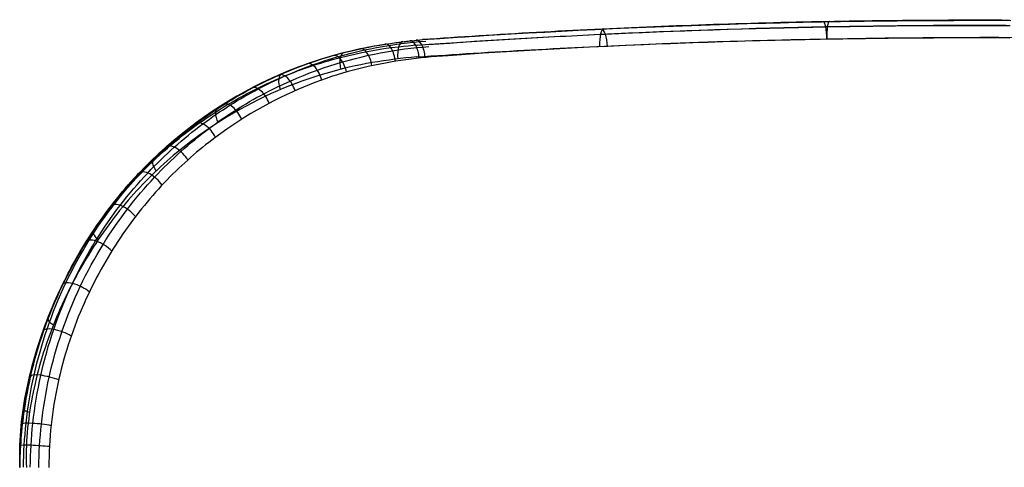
# Model space of a CAD drawing. Extents: x 8195 to 9024, y -2232 to -1505.
# Tile 29 of 42: x 8556 to 8613, y -1531 to -1505. Entities that reach past the tile are written whole.
import ezdxf

# ---------------------------------------------------------------- set-up
doc = ezdxf.new("R2010")
doc.units = 0
doc.layers.add('1', color=7, linetype='CONTINUOUS')

msp = doc.modelspace()

# ---------------------------------------------------------------- linework, layer by layer
at = {"layer": '1', "color": 7}
for p, q in [((8610.949, -1505.243, 63.004), (8610.949, -1505.243, 55.987)), ((8578.976, -1506.362, 47.463), (8578.976, -1506.362, 55.151))]:
    msp.add_line(p, q, dxfattribs=at)
at = {"layer": '1', "color": 7, "extrusion": (0.915299, 0.064159, 0.397633)}
msp.add_lwpolyline([(-2102.559, -3310.445), (-2102.564, -3310.389), (-2102.572, -3310.336), (-2102.581, -3310.284), (-2102.586, -3310.258), (-2102.591, -3310.233), (-2102.597, -3310.208), (-2102.603, -3310.184), (-2102.61, -3310.16), (-2102.617, -3310.137), (-2102.625, -3310.114), (-2102.633, -3310.091), (-2102.641, -3310.068), (-2102.649, -3310.046), (-2102.659, -3310.025), (-2102.668, -3310.004), (-2102.678, -3309.983), (-2102.688, -3309.962), (-2102.699, -3309.942), (-2102.71, -3309.923), (-2102.721, -3309.903), (-2102.733, -3309.884), (-2102.745, -3309.866), (-2102.758, -3309.848), (-2102.771, -3309.83), (-2102.784, -3309.813), (-2102.798, -3309.796), (-2102.812, -3309.779), (-2102.827, -3309.763), (-2102.842, -3309.747), (-2102.857, -3309.732), (-2102.873, -3309.717), (-2102.889, -3309.702), (-2102.906, -3309.688), (-2102.923, -3309.674), (-2102.94, -3309.66), (-2102.958, -3309.647), (-2102.976, -3309.635), (-2102.995, -3309.622), (-2103.014, -3309.61), (-2103.033, -3309.599), (-2103.053, -3309.588), (-2103.073, -3309.577), (-2103.093, -3309.566), (-2103.114, -3309.556), (-2103.136, -3309.547), (-2103.157, -3309.537), (-2103.179, -3309.529), (-2103.202, -3309.52), (-2103.225, -3309.512), (-2103.248, -3309.504), (-2103.272, -3309.497), (-2103.296, -3309.49), (-2103.32, -3309.483), (-2103.345, -3309.477), (-2103.371, -3309.472), (-2103.422, -3309.461), (-2103.476, -3309.452), (-2103.531, -3309.445)], dxfattribs=at)
at = {"layer": '1', "color": 7, "extrusion": (0.90145, 0.063188, 0.428247)}
msp.add_lwpolyline([(-2103.585, -3577.926), (-2103.527, -3577.922), (-2103.47, -3577.915), (-2103.443, -3577.912), (-2103.416, -3577.907), (-2103.389, -3577.903), (-2103.363, -3577.897), (-2103.337, -3577.892), (-2103.311, -3577.886), (-2103.286, -3577.88), (-2103.262, -3577.873), (-2103.238, -3577.865), (-2103.214, -3577.858), (-2103.19, -3577.85), (-2103.167, -3577.841), (-2103.145, -3577.832), (-2103.123, -3577.823), (-2103.101, -3577.813), (-2103.08, -3577.803), (-2103.059, -3577.792), (-2103.038, -3577.781), (-2103.018, -3577.769), (-2102.999, -3577.757), (-2102.98, -3577.745), (-2102.961, -3577.732), (-2102.942, -3577.719), (-2102.924, -3577.705), (-2102.907, -3577.691), (-2102.89, -3577.676), (-2102.873, -3577.661), (-2102.857, -3577.646), (-2102.841, -3577.63), (-2102.825, -3577.614), (-2102.81, -3577.597), (-2102.796, -3577.58), (-2102.781, -3577.562), (-2102.768, -3577.544), (-2102.754, -3577.526), (-2102.741, -3577.507), (-2102.729, -3577.488), (-2102.716, -3577.468), (-2102.705, -3577.448), (-2102.693, -3577.428), (-2102.683, -3577.407), (-2102.672, -3577.385), (-2102.662, -3577.363), (-2102.652, -3577.341), (-2102.643, -3577.319), (-2102.634, -3577.295), (-2102.626, -3577.272), (-2102.618, -3577.248), (-2102.61, -3577.224), (-2102.603, -3577.199), (-2102.596, -3577.173), (-2102.59, -3577.148), (-2102.584, -3577.122), (-2102.579, -3577.095), (-2102.574, -3577.068), (-2102.569, -3577.041), (-2102.561, -3576.985), (-2102.555, -3576.927)], dxfattribs=at)
at = {"layer": '1', "color": 7}
for points in [[(8578.716, -1506.674, 55.8), (8579.361, -1506.629, 56.077), (8580.008, -1506.585, 56.35), (8580.658, -1506.541, 56.618), (8581.309, -1506.498, 56.881), (8581.963, -1506.456, 57.14), (8582.618, -1506.415, 57.395), (8583.275, -1506.375, 57.644), (8583.934, -1506.335, 57.889), (8584.595, -1506.297, 58.13), (8585.257, -1506.259, 58.365), (8585.921, -1506.222, 58.596), (8586.587, -1506.186, 58.823), (8587.255, -1506.151, 59.044), (8587.924, -1506.117, 59.261), (8588.595, -1506.083, 59.473), (8589.267, -1506.051, 59.681), (8590.072, -1506.013, 59.922), (8590.879, -1505.977, 60.157), (8591.689, -1505.942, 60.385), (8592.5, -1505.909, 60.606), (8593.313, -1505.877, 60.82), (8594.128, -1505.846, 61.027), (8594.945, -1505.816, 61.227), (8595.764, -1505.788, 61.42), (8596.584, -1505.762, 61.607), (8597.406, -1505.737, 61.786), (8598.229, -1505.713, 61.958), (8599.054, -1505.691, 62.124), (8599.88, -1505.67, 62.282), (8600.708, -1505.651, 62.433), (8601.537, -1505.633, 62.578), (8602.367, -1505.617, 62.715), (8603.023, -1505.605, 62.818), (8603.68, -1505.594, 62.917), (8604.338, -1505.584, 63.012), (8604.996, -1505.575, 63.102), (8605.655, -1505.567, 63.188), (8606.314, -1505.56, 63.269), (8606.974, -1505.553, 63.346), (8607.634, -1505.548, 63.418), (8608.295, -1505.544, 63.486), (8608.957, -1505.541, 63.55), (8609.618, -1505.538, 63.609), (8610.28, -1505.537, 63.664), (8610.943, -1505.536, 63.714), (8611.605, -1505.537, 63.76), (8612.268, -1505.538, 63.802), (8612.931, -1505.54, 63.839)], [(8612.895, -1505.247, 56.118), (8612.453, -1505.246, 56.092), (8612.011, -1505.244, 56.063), (8611.569, -1505.244, 56.033), (8611.127, -1505.243, 56), (8610.686, -1505.243, 55.965), (8610.244, -1505.244, 55.928), (8609.803, -1505.245, 55.889), (8609.361, -1505.246, 55.848), (8608.92, -1505.248, 55.804), (8608.479, -1505.25, 55.759), (8608.038, -1505.252, 55.711), (8607.597, -1505.255, 55.661), (8607.156, -1505.259, 55.609), (8606.716, -1505.263, 55.554), (8606.275, -1505.267, 55.498), (8605.835, -1505.272, 55.439), (8605.395, -1505.277, 55.378), (8604.956, -1505.282, 55.315), (8604.516, -1505.288, 55.25), (8604.077, -1505.295, 55.183), (8603.638, -1505.302, 55.114), (8603.199, -1505.309, 55.042), (8602.761, -1505.316, 54.969), (8602.323, -1505.325, 54.893), (8601.885, -1505.333, 54.815), (8601.447, -1505.342, 54.735), (8601.01, -1505.351, 54.653), (8600.573, -1505.361, 54.568), (8600.136, -1505.371, 54.482), (8599.7, -1505.381, 54.393), (8599.264, -1505.392, 54.302), (8598.828, -1505.404, 54.209), (8598.393, -1505.416, 54.114), (8597.959, -1505.428, 54.017), (8597.524, -1505.44, 53.918), (8597.09, -1505.453, 53.816), (8596.657, -1505.467, 53.713), (8596.224, -1505.48, 53.607), (8595.791, -1505.494, 53.499), (8595.359, -1505.509, 53.389), (8594.927, -1505.524, 53.277), (8594.496, -1505.539, 53.163), (8594.065, -1505.555, 53.046), (8593.635, -1505.571, 52.928), (8593.205, -1505.588, 52.807), (8592.776, -1505.604, 52.685), (8592.347, -1505.622, 52.56), (8591.919, -1505.639, 52.433), (8591.491, -1505.657, 52.304), (8591.064, -1505.676, 52.173), (8590.638, -1505.694, 52.04), (8590.212, -1505.714, 51.904), (8589.787, -1505.733, 51.767), (8589.362, -1505.753, 51.627), (8588.938, -1505.773, 51.486), (8588.515, -1505.794, 51.342), (8588.092, -1505.815, 51.196), (8587.67, -1505.836, 51.048), (8587.248, -1505.858, 50.898), (8586.828, -1505.88, 50.746), (8586.407, -1505.902, 50.592), (8585.988, -1505.925, 50.436), (8585.569, -1505.948, 50.277), (8585.151, -1505.971, 50.117), (8584.734, -1505.995, 49.955), (8584.318, -1506.019, 49.79), (8583.902, -1506.044, 49.623), (8583.487, -1506.069, 49.455), (8583.073, -1506.094, 49.284), (8582.659, -1506.119, 49.111), (8582.247, -1506.145, 48.936), (8581.835, -1506.171, 48.759), (8581.424, -1506.197, 48.58), (8581.014, -1506.224, 48.399), (8580.605, -1506.251, 48.216), (8580.196, -1506.278, 48.031), (8579.788, -1506.306, 47.844), (8579.382, -1506.334, 47.654), (8578.976, -1506.362, 47.463)], [(8579.304, -1506.644, 46.814), (8579.928, -1506.6, 47.108), (8580.554, -1506.557, 47.397), (8581.183, -1506.515, 47.682), (8581.813, -1506.473, 47.961), (8582.447, -1506.433, 48.236), (8583.082, -1506.393, 48.506), (8583.719, -1506.354, 48.772), (8584.359, -1506.315, 49.032), (8585, -1506.278, 49.288), (8585.644, -1506.241, 49.538), (8586.289, -1506.205, 49.784), (8586.936, -1506.17, 50.025), (8587.586, -1506.135, 50.261), (8588.237, -1506.102, 50.492), (8588.89, -1506.069, 50.717), (8589.544, -1506.038, 50.938), (8590.324, -1506.001, 51.195), (8591.107, -1505.966, 51.444), (8591.892, -1505.932, 51.686), (8592.68, -1505.899, 51.92), (8593.469, -1505.867, 52.148), (8594.26, -1505.837, 52.368), (8595.054, -1505.808, 52.582), (8595.849, -1505.781, 52.788), (8596.647, -1505.755, 52.986), (8597.446, -1505.73, 53.178), (8598.247, -1505.706, 53.362), (8599.049, -1505.684, 53.539), (8599.853, -1505.664, 53.709), (8600.659, -1505.644, 53.871), (8601.467, -1505.627, 54.026), (8602.275, -1505.61, 54.174), (8602.964, -1505.597, 54.294), (8603.653, -1505.586, 54.408), (8604.343, -1505.575, 54.517), (8605.033, -1505.565, 54.621), (8605.725, -1505.557, 54.719), (8606.417, -1505.549, 54.812), (8607.111, -1505.542, 54.9), (8607.804, -1505.537, 54.982), (8608.499, -1505.533, 55.059), (8609.194, -1505.529, 55.13), (8609.889, -1505.527, 55.197), (8610.585, -1505.526, 55.257), (8611.281, -1505.526, 55.313), (8611.978, -1505.527, 55.363), (8612.675, -1505.529, 55.407)], [(8555.725, -1531.052, 41.661), (8555.716, -1530.793, 41.651), (8555.712, -1530.532, 41.646), (8555.712, -1530.27, 41.643), (8555.715, -1530.008, 41.644), (8555.723, -1529.744, 41.648), (8555.735, -1529.48, 41.655), (8555.751, -1529.215, 41.665), (8555.771, -1528.949, 41.678), (8555.794, -1528.683, 41.695), (8555.822, -1528.416, 41.714), (8555.853, -1528.149, 41.737), (8555.888, -1527.881, 41.762), (8555.927, -1527.613, 41.79), (8555.969, -1527.345, 41.821), (8556.015, -1527.076, 41.855), (8556.065, -1526.807, 41.891), (8556.118, -1526.538, 41.93), (8556.175, -1526.269, 41.972), (8556.235, -1526, 42.016), (8556.298, -1525.731, 42.063), (8556.365, -1525.463, 42.113), (8556.436, -1525.194, 42.165), (8556.509, -1524.926, 42.219), (8556.586, -1524.658, 42.275), (8556.666, -1524.391, 42.334), (8556.749, -1524.124, 42.395), (8556.835, -1523.857, 42.459), (8556.924, -1523.591, 42.524), (8557.017, -1523.326, 42.592), (8557.112, -1523.062, 42.662), (8557.21, -1522.798, 42.734), (8557.311, -1522.535, 42.807), (8557.415, -1522.273, 42.883), (8557.522, -1522.012, 42.961), (8557.631, -1521.752, 43.04), (8557.743, -1521.493, 43.121), (8557.858, -1521.236, 43.204), (8557.976, -1520.979, 43.289), (8558.096, -1520.724, 43.376), (8558.219, -1520.47, 43.463), (8558.344, -1520.218, 43.553), (8558.471, -1519.967, 43.644), (8558.601, -1519.717, 43.737), (8558.734, -1519.47, 43.831), (8558.868, -1519.224, 43.926), (8559.005, -1518.979, 44.023), (8559.145, -1518.737, 44.121), (8559.286, -1518.496, 44.22), (8559.43, -1518.257, 44.32), (8559.575, -1518.021, 44.422), (8559.723, -1517.786, 44.525), (8559.873, -1517.553, 44.629), (8560.024, -1517.323, 44.733), (8560.178, -1517.095, 44.839), (8560.334, -1516.869, 44.946), (8560.491, -1516.645, 45.053), (8560.65, -1516.424, 45.162), (8560.811, -1516.206, 45.271), (8560.974, -1515.99, 45.381), (8561.138, -1515.777, 45.491), (8561.304, -1515.566, 45.602), (8561.472, -1515.358, 45.714), (8561.641, -1515.153, 45.827), (8561.812, -1514.951, 45.94), (8561.984, -1514.752, 46.053), (8562.157, -1514.555, 46.167), (8562.332, -1514.362, 46.281), (8562.508, -1514.171, 46.395), (8562.686, -1513.984, 46.51), (8562.864, -1513.799, 46.625), (8563.044, -1513.617, 46.741), (8563.224, -1513.438, 46.856), (8563.406, -1513.261, 46.972), (8563.589, -1513.088, 47.087), (8563.772, -1512.917, 47.203), (8563.957, -1512.749, 47.319), (8564.142, -1512.584, 47.435), (8564.328, -1512.421, 47.551), (8564.514, -1512.262, 47.667), (8564.701, -1512.105, 47.782), (8564.889, -1511.95, 47.898), (8565.077, -1511.798, 48.013), (8565.266, -1511.649, 48.128), (8565.455, -1511.503, 48.243), (8565.644, -1511.359, 48.358), (8565.834, -1511.217, 48.472), (8566.024, -1511.079, 48.586), (8566.213, -1510.942, 48.699), (8566.403, -1510.809, 48.812), (8566.594, -1510.677, 48.925), (8566.784, -1510.549, 49.037), (8566.974, -1510.423, 49.148), (8567.353, -1510.178, 49.369), (8567.731, -1509.942, 49.587), (8568.109, -1509.717, 49.803), (8568.484, -1509.5, 50.015), (8568.858, -1509.293, 50.224), (8569.231, -1509.095, 50.431), (8569.602, -1508.906, 50.634), (8569.972, -1508.725, 50.835), (8570.34, -1508.553, 51.033), (8570.706, -1508.389, 51.228), (8571.071, -1508.232, 51.42), (8571.434, -1508.084, 51.609), (8571.796, -1507.943, 51.796), (8572.156, -1507.809, 51.98), (8572.514, -1507.683, 52.162), (8572.871, -1507.563, 52.341), (8573.225, -1507.45, 52.517), (8573.579, -1507.344, 52.691), (8573.93, -1507.244, 52.862), (8574.279, -1507.15, 53.031), (8574.627, -1507.062, 53.197), (8574.973, -1506.98, 53.361), (8575.317, -1506.903, 53.522), (8575.66, -1506.832, 53.682), (8576, -1506.765, 53.839), (8576.338, -1506.704, 53.993), (8576.675, -1506.647, 54.145), (8577.01, -1506.594, 54.296), (8577.342, -1506.546, 54.443), (8577.673, -1506.502, 54.589), (8578.002, -1506.462, 54.733), (8578.328, -1506.425, 54.874), (8578.653, -1506.392, 55.014), (8578.976, -1506.362, 55.151)], [(8555.733, -1531.053, 41.796), (8555.736, -1530.846, 41.798), (8555.741, -1530.638, 41.802), (8555.747, -1530.431, 41.807), (8555.755, -1530.223, 41.814), (8555.765, -1530.016, 41.822), (8555.777, -1529.809, 41.831), (8555.79, -1529.602, 41.842), (8555.805, -1529.395, 41.854), (8555.822, -1529.189, 41.868), (8555.84, -1528.982, 41.883), (8555.86, -1528.776, 41.899), (8555.882, -1528.571, 41.916), (8555.906, -1528.365, 41.935), (8555.931, -1528.16, 41.956), (8555.958, -1527.955, 41.978), (8555.986, -1527.751, 42.001), (8556.038, -1527.412, 42.042), (8556.093, -1527.074, 42.087), (8556.154, -1526.737, 42.136), (8556.219, -1526.402, 42.189), (8556.289, -1526.069, 42.245), (8556.363, -1525.737, 42.304), (8556.441, -1525.406, 42.367), (8556.524, -1525.078, 42.433), (8556.611, -1524.751, 42.502), (8556.702, -1524.426, 42.574), (8556.797, -1524.104, 42.65), (8556.897, -1523.783, 42.729), (8557.001, -1523.464, 42.811), (8557.108, -1523.148, 42.895), (8557.22, -1522.834, 42.983), (8557.336, -1522.522, 43.073), (8557.467, -1522.182, 43.175), (8557.603, -1521.846, 43.281), (8557.743, -1521.512, 43.39), (8557.888, -1521.181, 43.501), (8558.038, -1520.854, 43.616), (8558.192, -1520.529, 43.734), (8558.35, -1520.208, 43.854), (8558.512, -1519.89, 43.977), (8558.678, -1519.575, 44.103), (8558.849, -1519.263, 44.231), (8559.023, -1518.955, 44.361), (8559.202, -1518.65, 44.494), (8559.384, -1518.348, 44.629), (8559.57, -1518.05, 44.767), (8559.76, -1517.755, 44.906), (8559.953, -1517.464, 45.047), (8560.144, -1517.185, 45.186), (8560.338, -1516.91, 45.326), (8560.536, -1516.638, 45.468), (8560.736, -1516.369, 45.612), (8560.94, -1516.103, 45.757), (8561.148, -1515.841, 45.904), (8561.358, -1515.582, 46.052), (8561.571, -1515.327, 46.201), (8561.787, -1515.075, 46.352), (8562.007, -1514.826, 46.504), (8562.229, -1514.581, 46.657), (8562.454, -1514.339, 46.811), (8562.682, -1514.101, 46.966), (8562.913, -1513.866, 47.122), (8563.147, -1513.634, 47.279), (8563.383, -1513.406, 47.437), (8563.596, -1513.206, 47.578), (8563.811, -1513.009, 47.72), (8564.028, -1512.815, 47.862), (8564.246, -1512.623, 48.005), (8564.467, -1512.434, 48.148), (8564.69, -1512.248, 48.292), (8564.915, -1512.065, 48.436), (8565.142, -1511.885, 48.581), (8565.371, -1511.707, 48.726), (8565.602, -1511.532, 48.871), (8565.834, -1511.36, 49.017), (8566.069, -1511.191, 49.163), (8566.305, -1511.024, 49.309), (8566.544, -1510.861, 49.455), (8566.784, -1510.7, 49.602), (8567.026, -1510.543, 49.748), (8567.244, -1510.404, 49.88), (8567.464, -1510.267, 50.012), (8567.685, -1510.132, 50.144), (8567.908, -1510, 50.275), (8568.132, -1509.871, 50.407), (8568.358, -1509.743, 50.539), (8568.584, -1509.618, 50.671), (8568.812, -1509.496, 50.803), (8569.042, -1509.376, 50.934), (8569.272, -1509.258, 51.066), (8569.504, -1509.142, 51.198), (8569.737, -1509.029, 51.329), (8569.972, -1508.919, 51.46), (8570.207, -1508.811, 51.591), (8570.444, -1508.705, 51.722), (8570.682, -1508.602, 51.853), (8570.898, -1508.511, 51.971), (8571.114, -1508.422, 52.088), (8571.331, -1508.335, 52.205), (8571.549, -1508.25, 52.322), (8571.769, -1508.167, 52.439), (8571.989, -1508.086, 52.556), (8572.21, -1508.008, 52.672), (8572.431, -1507.931, 52.788), (8572.654, -1507.856, 52.904), (8572.877, -1507.784, 53.019), (8573.102, -1507.713, 53.134), (8573.327, -1507.645, 53.249), (8573.553, -1507.578, 53.364), (8573.779, -1507.514, 53.478), (8574.007, -1507.452, 53.592), (8574.235, -1507.392, 53.705), (8574.649, -1507.289, 53.909), (8575.065, -1507.193, 54.112), (8575.483, -1507.104, 54.313), (8575.903, -1507.022, 54.513), (8576.326, -1506.948, 54.712), (8576.75, -1506.88, 54.909), (8577.177, -1506.82, 55.104), (8577.605, -1506.767, 55.298), (8577.882, -1506.737, 55.422), (8578.161, -1506.709, 55.546), (8578.439, -1506.685, 55.669), (8578.719, -1506.664, 55.791)], [(8555.93, -1531.048, 31.855), (8555.935, -1530.729, 31.86), (8555.944, -1530.41, 31.869), (8555.957, -1530.091, 31.881), (8555.974, -1529.772, 31.896), (8555.995, -1529.454, 31.916), (8556.02, -1529.136, 31.939), (8556.049, -1528.819, 31.966), (8556.081, -1528.503, 31.996), (8556.123, -1528.151, 32.034), (8556.169, -1527.799, 32.077), (8556.22, -1527.449, 32.124), (8556.275, -1527.101, 32.176), (8556.336, -1526.754, 32.232), (8556.401, -1526.409, 32.291), (8556.47, -1526.065, 32.355), (8556.545, -1525.724, 32.423), (8556.623, -1525.384, 32.495), (8556.706, -1525.046, 32.571), (8556.794, -1524.71, 32.651), (8556.885, -1524.377, 32.734), (8556.981, -1524.045, 32.821), (8557.081, -1523.717, 32.911), (8557.186, -1523.39, 33.005), (8557.294, -1523.066, 33.102), (8557.415, -1522.721, 33.209), (8557.54, -1522.38, 33.321), (8557.669, -1522.041, 33.436), (8557.804, -1521.705, 33.554), (8557.942, -1521.373, 33.676), (8558.085, -1521.044, 33.801), (8558.231, -1520.718, 33.93), (8558.382, -1520.395, 34.061), (8558.537, -1520.075, 34.195), (8558.696, -1519.759, 34.332), (8558.859, -1519.446, 34.472), (8559.026, -1519.137, 34.614), (8559.196, -1518.831, 34.759), (8559.37, -1518.528, 34.906), (8559.548, -1518.229, 35.055), (8559.729, -1517.933, 35.207), (8559.899, -1517.665, 35.348), (8560.071, -1517.4, 35.49), (8560.246, -1517.138, 35.634), (8560.424, -1516.879, 35.78), (8560.605, -1516.622, 35.927), (8560.788, -1516.369, 36.076), (8560.974, -1516.119, 36.226), (8561.163, -1515.872, 36.378), (8561.354, -1515.627, 36.53), (8561.549, -1515.386, 36.684), (8561.745, -1515.147, 36.84), (8561.944, -1514.912, 36.996), (8562.146, -1514.679, 37.153), (8562.35, -1514.45, 37.312), (8562.557, -1514.224, 37.471), (8562.766, -1514, 37.631), (8562.953, -1513.804, 37.774), (8563.143, -1513.611, 37.918), (8563.334, -1513.42, 38.062), (8563.526, -1513.232, 38.206), (8563.721, -1513.045, 38.351), (8563.917, -1512.862, 38.497), (8564.116, -1512.68, 38.643), (8564.316, -1512.501, 38.79), (8564.517, -1512.324, 38.937), (8564.721, -1512.15, 39.084), (8564.926, -1511.978, 39.232), (8565.133, -1511.808, 39.38), (8565.341, -1511.641, 39.529), (8565.551, -1511.476, 39.677), (8565.763, -1511.314, 39.826), (8565.976, -1511.154, 39.976), (8566.169, -1511.012, 40.11), (8566.363, -1510.873, 40.244), (8566.558, -1510.735, 40.378), (8566.754, -1510.6, 40.512), (8566.952, -1510.466, 40.646), (8567.15, -1510.335, 40.781), (8567.35, -1510.205, 40.915), (8567.552, -1510.077, 41.05), (8567.754, -1509.952, 41.185), (8567.958, -1509.828, 41.319), (8568.163, -1509.706, 41.454), (8568.369, -1509.586, 41.588), (8568.576, -1509.469, 41.723), (8568.784, -1509.353, 41.857), (8568.994, -1509.239, 41.992), (8569.204, -1509.127, 42.126), (8569.587, -1508.931, 42.368), (8569.973, -1508.741, 42.61), (8570.363, -1508.558, 42.851), (8570.756, -1508.382, 43.091), (8571.153, -1508.212, 43.331), (8571.553, -1508.049, 43.57), (8571.956, -1507.893, 43.808), (8572.362, -1507.744, 44.046), (8572.732, -1507.616, 44.259), (8573.104, -1507.493, 44.471), (8573.478, -1507.376, 44.683), (8573.855, -1507.264, 44.893), (8574.234, -1507.159, 45.102), (8574.615, -1507.059, 45.311), (8574.998, -1506.966, 45.518), (8575.384, -1506.878, 45.723), (8575.624, -1506.827, 45.851), (8575.866, -1506.778, 45.977)], [(8556.323, -1531.049, 31.545), (8556.328, -1530.731, 31.55), (8556.337, -1530.413, 31.558), (8556.35, -1530.096, 31.57), (8556.367, -1529.779, 31.586), (8556.388, -1529.462, 31.605), (8556.412, -1529.146, 31.628), (8556.441, -1528.83, 31.654), (8556.473, -1528.515, 31.684), (8556.514, -1528.164, 31.722), (8556.56, -1527.814, 31.765), (8556.61, -1527.466, 31.811), (8556.666, -1527.119, 31.862), (8556.725, -1526.773, 31.918), (8556.79, -1526.43, 31.977), (8556.859, -1526.087, 32.04), (8556.933, -1525.747, 32.108), (8557.011, -1525.409, 32.179), (8557.093, -1525.072, 32.254), (8557.18, -1524.738, 32.332), (8557.27, -1524.406, 32.415), (8557.366, -1524.076, 32.501), (8557.465, -1523.748, 32.59), (8557.568, -1523.423, 32.683), (8557.676, -1523.1, 32.779), (8557.795, -1522.756, 32.886), (8557.919, -1522.416, 32.996), (8558.048, -1522.078, 33.11), (8558.181, -1521.744, 33.228), (8558.318, -1521.413, 33.348), (8558.46, -1521.085, 33.472), (8558.605, -1520.76, 33.599), (8558.755, -1520.438, 33.729), (8558.909, -1520.12, 33.862), (8559.067, -1519.805, 33.998), (8559.228, -1519.493, 34.136), (8559.394, -1519.184, 34.277), (8559.563, -1518.879, 34.42), (8559.735, -1518.577, 34.566), (8559.912, -1518.279, 34.714), (8560.092, -1517.984, 34.865), (8560.26, -1517.717, 35.004), (8560.431, -1517.453, 35.145), (8560.604, -1517.191, 35.288), (8560.781, -1516.933, 35.433), (8560.96, -1516.677, 35.579), (8561.142, -1516.425, 35.726), (8561.327, -1516.175, 35.875), (8561.514, -1515.929, 36.025), (8561.704, -1515.685, 36.177), (8561.897, -1515.444, 36.329), (8562.092, -1515.206, 36.483), (8562.29, -1514.972, 36.638), (8562.49, -1514.74, 36.794), (8562.693, -1514.511, 36.951), (8562.898, -1514.285, 37.109), (8563.105, -1514.062, 37.268), (8563.291, -1513.867, 37.41), (8563.479, -1513.674, 37.552), (8563.668, -1513.484, 37.695), (8563.86, -1513.296, 37.838), (8564.053, -1513.11, 37.982), (8564.248, -1512.927, 38.126), (8564.445, -1512.746, 38.271), (8564.643, -1512.567, 38.417), (8564.843, -1512.391, 38.562), (8565.045, -1512.217, 38.709), (8565.249, -1512.045, 38.855), (8565.454, -1511.876, 39.002), (8565.661, -1511.709, 39.149), (8565.87, -1511.545, 39.297), (8566.08, -1511.383, 39.445), (8566.292, -1511.223, 39.593), (8566.483, -1511.082, 39.726), (8566.675, -1510.943, 39.858), (8566.869, -1510.806, 39.991), (8567.064, -1510.671, 40.125), (8567.26, -1510.537, 40.258), (8567.457, -1510.406, 40.391), (8567.656, -1510.277, 40.525), (8567.855, -1510.149, 40.658), (8568.056, -1510.024, 40.792), (8568.258, -1509.901, 40.925), (8568.462, -1509.779, 41.059), (8568.666, -1509.66, 41.192), (8568.872, -1509.542, 41.326), (8569.079, -1509.427, 41.459), (8569.287, -1509.313, 41.592), (8569.496, -1509.202, 41.726), (8569.875, -1509.006, 41.966), (8570.259, -1508.816, 42.205), (8570.646, -1508.634, 42.444), (8571.036, -1508.458, 42.683), (8571.429, -1508.288, 42.921), (8571.826, -1508.126, 43.158), (8572.227, -1507.97, 43.394), (8572.63, -1507.822, 43.629), (8572.997, -1507.693, 43.841), (8573.366, -1507.571, 44.051), (8573.737, -1507.454, 44.261), (8574.111, -1507.343, 44.47), (8574.487, -1507.238, 44.677), (8574.865, -1507.139, 44.884), (8575.246, -1507.045, 45.089), (8575.628, -1506.958, 45.294), (8575.976, -1506.884, 45.477), (8576.326, -1506.815, 45.66), (8576.677, -1506.751, 45.841), (8577.03, -1506.692, 46.022), (8577.384, -1506.638, 46.201), (8577.74, -1506.59, 46.379), (8578.097, -1506.546, 46.555), (8578.455, -1506.508, 46.731), (8578.81, -1506.475, 46.903), (8579.167, -1506.447, 47.073)], [(8556.819, -1531.054, 31.465), (8556.824, -1530.741, 31.469), (8556.833, -1530.428, 31.478), (8556.846, -1530.116, 31.489), (8556.862, -1529.804, 31.504), (8556.883, -1529.493, 31.523), (8556.907, -1529.182, 31.545), (8556.935, -1528.871, 31.571), (8556.967, -1528.562, 31.601), (8557.007, -1528.216, 31.638), (8557.052, -1527.872, 31.679), (8557.102, -1527.529, 31.725), (8557.156, -1527.188, 31.774), (8557.215, -1526.848, 31.828), (8557.278, -1526.51, 31.886), (8557.346, -1526.173, 31.948), (8557.418, -1525.838, 32.014), (8557.495, -1525.505, 32.083), (8557.576, -1525.173, 32.157), (8557.661, -1524.844, 32.234), (8557.75, -1524.517, 32.314), (8557.844, -1524.192, 32.398), (8557.942, -1523.869, 32.486), (8558.043, -1523.548, 32.576), (8558.149, -1523.23, 32.67), (8558.267, -1522.892, 32.775), (8558.389, -1522.556, 32.883), (8558.516, -1522.223, 32.994), (8558.646, -1521.893, 33.109), (8558.782, -1521.566, 33.227), (8558.921, -1521.243, 33.349), (8559.064, -1520.922, 33.473), (8559.212, -1520.605, 33.601), (8559.363, -1520.29, 33.731), (8559.519, -1519.979, 33.864), (8559.678, -1519.671, 33.999), (8559.841, -1519.366, 34.137), (8560.008, -1519.065, 34.278), (8560.178, -1518.767, 34.421), (8560.352, -1518.472, 34.566), (8560.529, -1518.181, 34.714), (8560.695, -1517.917, 34.851), (8560.863, -1517.655, 34.989), (8561.035, -1517.397, 35.13), (8561.209, -1517.142, 35.271), (8561.386, -1516.889, 35.415), (8561.565, -1516.639, 35.559), (8561.748, -1516.392, 35.705), (8561.932, -1516.148, 35.853), (8562.12, -1515.907, 36.002), (8562.31, -1515.669, 36.152), (8562.503, -1515.434, 36.303), (8562.698, -1515.202, 36.455), (8562.895, -1514.972, 36.608), (8563.096, -1514.746, 36.763), (8563.298, -1514.522, 36.918), (8563.503, -1514.301, 37.074), (8563.686, -1514.108, 37.213), (8563.872, -1513.917, 37.353), (8564.059, -1513.729, 37.493), (8564.248, -1513.543, 37.634), (8564.439, -1513.359, 37.776), (8564.631, -1513.177, 37.918), (8564.825, -1512.998, 38.06), (8565.021, -1512.821, 38.203), (8565.219, -1512.646, 38.347), (8565.418, -1512.474, 38.491), (8565.619, -1512.304, 38.635), (8565.822, -1512.136, 38.779), (8566.026, -1511.971, 38.924), (8566.232, -1511.808, 39.069), (8566.44, -1511.648, 39.215), (8566.649, -1511.49, 39.36), (8566.838, -1511.35, 39.491), (8567.028, -1511.212, 39.622), (8567.219, -1511.076, 39.753), (8567.411, -1510.942, 39.884), (8567.605, -1510.81, 40.015), (8567.8, -1510.68, 40.146), (8567.996, -1510.552, 40.277), (8568.193, -1510.426, 40.409), (8568.391, -1510.302, 40.54), (8568.591, -1510.18, 40.672), (8568.792, -1510.059, 40.803), (8568.994, -1509.941, 40.934), (8569.197, -1509.824, 41.066), (8569.401, -1509.71, 41.197), (8569.606, -1509.598, 41.328), (8569.813, -1509.487, 41.46), (8570.188, -1509.293, 41.696), (8570.566, -1509.106, 41.932), (8570.948, -1508.925, 42.167), (8571.333, -1508.75, 42.402), (8571.722, -1508.582, 42.636), (8572.114, -1508.422, 42.87), (8572.509, -1508.267, 43.102), (8572.907, -1508.12, 43.334), (8573.268, -1507.993, 43.542), (8573.632, -1507.872, 43.75), (8573.999, -1507.756, 43.956), (8574.368, -1507.646, 44.162), (8574.739, -1507.542, 44.366), (8575.112, -1507.444, 44.569), (8575.487, -1507.351, 44.772), (8575.865, -1507.265, 44.973), (8576.208, -1507.191, 45.154), (8576.553, -1507.123, 45.334), (8576.899, -1507.06, 45.512), (8577.247, -1507.001, 45.69), (8577.596, -1506.948, 45.866), (8577.947, -1506.9, 46.042), (8578.299, -1506.857, 46.216), (8578.652, -1506.819, 46.388), (8579.002, -1506.786, 46.558), (8579.354, -1506.759, 46.726)], [(8572.331, -1507.746, 44.101), (8572.737, -1507.606, 44.327), (8573.14, -1507.475, 44.548), (8573.54, -1507.353, 44.765), (8573.938, -1507.24, 44.979), (8574.266, -1507.151, 45.153), (8574.593, -1507.069, 45.325), (8574.918, -1506.991, 45.494), (8575.241, -1506.918, 45.66), (8575.562, -1506.85, 45.823), (8575.881, -1506.787, 45.985), (8576.198, -1506.728, 46.143), (8576.514, -1506.673, 46.299), (8576.828, -1506.622, 46.453), (8577.14, -1506.575, 46.604), (8577.45, -1506.532, 46.753), (8577.759, -1506.492, 46.899), (8578.065, -1506.455, 47.044), (8578.371, -1506.421, 47.186), (8578.674, -1506.391, 47.325), (8578.976, -1506.362, 47.463)], [(8578.647, -1507.36, 56.068), (8579.055, -1507.332, 56.245), (8579.465, -1507.304, 56.419), (8579.874, -1507.276, 56.592), (8580.285, -1507.249, 56.762), (8580.696, -1507.222, 56.931), (8581.108, -1507.195, 57.098), (8581.52, -1507.169, 57.263), (8581.934, -1507.143, 57.427), (8582.347, -1507.117, 57.588), (8582.762, -1507.092, 57.747), (8583.177, -1507.067, 57.905), (8583.593, -1507.043, 58.06), (8584.009, -1507.018, 58.214), (8584.427, -1506.994, 58.366), (8584.844, -1506.971, 58.516), (8585.263, -1506.948, 58.664), (8585.681, -1506.925, 58.81), (8586.101, -1506.902, 58.955), (8586.521, -1506.88, 59.097), (8586.942, -1506.858, 59.238), (8587.363, -1506.837, 59.376), (8587.785, -1506.816, 59.513), (8588.207, -1506.795, 59.648), (8588.63, -1506.775, 59.78), (8589.053, -1506.755, 59.911), (8589.477, -1506.735, 60.04), (8589.901, -1506.716, 60.167), (8590.326, -1506.697, 60.293), (8590.752, -1506.678, 60.416), (8591.177, -1506.66, 60.537), (8591.604, -1506.642, 60.657), (8592.031, -1506.625, 60.774), (8592.458, -1506.608, 60.89), (8592.886, -1506.591, 61.003), (8593.314, -1506.575, 61.115), (8593.742, -1506.559, 61.225), (8594.171, -1506.543, 61.333), (8594.601, -1506.528, 61.439), (8595.031, -1506.513, 61.543), (8595.461, -1506.499, 61.645), (8595.892, -1506.484, 61.745), (8596.323, -1506.471, 61.843), (8596.754, -1506.457, 61.939), (8597.186, -1506.445, 62.034), (8597.618, -1506.432, 62.126), (8598.051, -1506.42, 62.216), (8598.484, -1506.408, 62.305), (8598.917, -1506.397, 62.392), (8599.351, -1506.386, 62.476), (8599.784, -1506.375, 62.559), (8600.219, -1506.365, 62.639), (8600.653, -1506.356, 62.718), (8601.088, -1506.346, 62.795), (8601.523, -1506.337, 62.87), (8601.959, -1506.329, 62.943), (8602.394, -1506.321, 63.014), (8602.83, -1506.313, 63.083), (8603.267, -1506.306, 63.15), (8603.703, -1506.299, 63.215), (8604.14, -1506.292, 63.278), (8604.577, -1506.286, 63.339), (8605.014, -1506.28, 63.399), (8605.452, -1506.275, 63.456), (8605.889, -1506.27, 63.511), (8606.327, -1506.266, 63.565), (8606.765, -1506.261, 63.616), (8607.203, -1506.258, 63.666), (8607.642, -1506.255, 63.713), (8608.08, -1506.252, 63.759), (8608.519, -1506.249, 63.803), (8608.958, -1506.247, 63.844), (8609.397, -1506.246, 63.884), (8609.836, -1506.244, 63.922), (8610.275, -1506.244, 63.957), (8610.715, -1506.243, 63.991), (8611.154, -1506.243, 64.023), (8611.594, -1506.244, 64.053), (8612.033, -1506.245, 64.081), (8612.473, -1506.246, 64.107), (8612.913, -1506.248, 64.131)], [(8578.647, -1507.36, 56.068), (8578.333, -1507.389, 55.931), (8578.018, -1507.42, 55.791), (8577.7, -1507.456, 55.649), (8577.38, -1507.494, 55.505), (8577.058, -1507.537, 55.359), (8576.734, -1507.583, 55.211), (8576.408, -1507.634, 55.06), (8576.081, -1507.689, 54.908), (8575.751, -1507.748, 54.753), (8575.419, -1507.813, 54.595), (8575.086, -1507.882, 54.435), (8574.751, -1507.956, 54.273), (8574.414, -1508.036, 54.109), (8574.075, -1508.121, 53.942), (8573.735, -1508.212, 53.772), (8573.392, -1508.308, 53.6), (8573.049, -1508.411, 53.425), (8572.703, -1508.52, 53.248), (8572.356, -1508.636, 53.069), (8572.007, -1508.758, 52.886), (8571.657, -1508.888, 52.701), (8571.305, -1509.024, 52.514), (8570.951, -1509.168, 52.323), (8570.596, -1509.319, 52.13), (8570.24, -1509.477, 51.934), (8569.882, -1509.644, 51.736), (8569.522, -1509.819, 51.534), (8569.161, -1510.001, 51.33), (8568.799, -1510.193, 51.123), (8568.436, -1510.393, 50.913), (8568.071, -1510.602, 50.7), (8567.705, -1510.82, 50.484), (8567.337, -1511.047, 50.265), (8566.969, -1511.283, 50.043), (8566.601, -1511.529, 49.819), (8566.416, -1511.655, 49.706), (8566.232, -1511.784, 49.593), (8566.048, -1511.916, 49.479), (8565.864, -1512.05, 49.365), (8565.68, -1512.186, 49.25), (8565.497, -1512.325, 49.135), (8565.314, -1512.466, 49.02), (8565.131, -1512.609, 48.905), (8564.949, -1512.756, 48.789), (8564.767, -1512.904, 48.673), (8564.586, -1513.055, 48.557), (8564.406, -1513.209, 48.441), (8564.226, -1513.366, 48.324), (8564.047, -1513.524, 48.208), (8563.868, -1513.686, 48.092), (8563.691, -1513.85, 47.976), (8563.514, -1514.017, 47.859), (8563.338, -1514.186, 47.743), (8563.164, -1514.358, 47.627), (8562.99, -1514.533, 47.512), (8562.817, -1514.71, 47.396), (8562.646, -1514.89, 47.281), (8562.476, -1515.073, 47.166), (8562.307, -1515.258, 47.051), (8562.14, -1515.446, 46.937), (8561.973, -1515.637, 46.823), (8561.809, -1515.831, 46.71), (8561.645, -1516.027, 46.597), (8561.484, -1516.226, 46.484), (8561.324, -1516.428, 46.373), (8561.165, -1516.632, 46.261), (8561.008, -1516.838, 46.151), (8560.853, -1517.047, 46.041), (8560.699, -1517.258, 45.932), (8560.548, -1517.472, 45.824), (8560.398, -1517.688, 45.716), (8560.25, -1517.906, 45.61), (8560.103, -1518.126, 45.504), (8559.959, -1518.348, 45.4), (8559.817, -1518.572, 45.296), (8559.677, -1518.798, 45.194), (8559.538, -1519.026, 45.093), (8559.402, -1519.256, 44.993), (8559.268, -1519.488, 44.894), (8559.136, -1519.721, 44.796), (8559.006, -1519.956, 44.7), (8558.879, -1520.193, 44.605), (8558.754, -1520.431, 44.511), (8558.631, -1520.671, 44.419), (8558.511, -1520.912, 44.329), (8558.393, -1521.154, 44.24), (8558.277, -1521.398, 44.152), (8558.164, -1521.643, 44.066), (8558.053, -1521.889, 43.982), (8557.945, -1522.136, 43.9), (8557.84, -1522.385, 43.819), (8557.737, -1522.634, 43.74), (8557.637, -1522.885, 43.663), (8557.54, -1523.136, 43.588), (8557.445, -1523.388, 43.515), (8557.354, -1523.641, 43.443), (8557.265, -1523.895, 43.374), (8557.179, -1524.149, 43.307), (8557.096, -1524.404, 43.242), (8557.016, -1524.66, 43.18), (8556.939, -1524.916, 43.119), (8556.865, -1525.172, 43.061), (8556.794, -1525.429, 43.005), (8556.726, -1525.686, 42.951), (8556.661, -1525.944, 42.9), (8556.6, -1526.202, 42.851), (8556.542, -1526.46, 42.805), (8556.487, -1526.718, 42.762), (8556.436, -1526.976, 42.72), (8556.387, -1527.234, 42.682), (8556.343, -1527.491, 42.646), (8556.302, -1527.749, 42.613), (8556.264, -1528.007, 42.583), (8556.23, -1528.264, 42.555), (8556.199, -1528.521, 42.531), (8556.172, -1528.778, 42.509), (8556.149, -1529.034, 42.49), (8556.129, -1529.29, 42.475), (8556.113, -1529.545, 42.462), (8556.101, -1529.8, 42.452), (8556.093, -1530.054, 42.446), (8556.088, -1530.307, 42.443), (8556.088, -1530.56, 42.442), (8556.091, -1530.811, 42.446), (8556.099, -1531.062, 42.452)], [(8579.475, -1507.36, 46.56), (8579.189, -1507.387, 46.422), (8578.901, -1507.416, 46.283), (8578.611, -1507.449, 46.142), (8578.319, -1507.484, 45.998), (8578.026, -1507.522, 45.853), (8577.731, -1507.564, 45.705), (8577.434, -1507.609, 45.556), (8577.135, -1507.658, 45.404), (8576.835, -1507.711, 45.25), (8576.533, -1507.768, 45.093), (8576.228, -1507.829, 44.935), (8575.922, -1507.895, 44.773), (8575.615, -1507.965, 44.61), (8575.305, -1508.04, 44.444), (8574.994, -1508.12, 44.275), (8574.68, -1508.205, 44.103), (8574.365, -1508.296, 43.929), (8574.048, -1508.392, 43.753), (8573.729, -1508.494, 43.573), (8573.409, -1508.602, 43.391), (8573.086, -1508.717, 43.206), (8572.762, -1508.837, 43.018), (8572.435, -1508.964, 42.827), (8572.107, -1509.098, 42.633), (8571.777, -1509.238, 42.435), (8571.445, -1509.386, 42.235), (8571.112, -1509.541, 42.032), (8570.776, -1509.703, 41.825), (8570.438, -1509.873, 41.615), (8570.099, -1510.051, 41.402), (8569.758, -1510.237, 41.186), (8569.415, -1510.431, 40.966), (8569.07, -1510.634, 40.742), (8568.723, -1510.845, 40.515), (8568.375, -1511.065, 40.286), (8568.026, -1511.293, 40.053), (8567.677, -1511.531, 39.818), (8567.328, -1511.779, 39.58), (8566.978, -1512.036, 39.34), (8566.804, -1512.168, 39.22), (8566.629, -1512.302, 39.098), (8566.455, -1512.439, 38.977), (8566.281, -1512.579, 38.855), (8566.107, -1512.721, 38.732), (8565.934, -1512.865, 38.609), (8565.761, -1513.012, 38.486), (8565.588, -1513.162, 38.362), (8565.416, -1513.314, 38.239), (8565.244, -1513.469, 38.115), (8565.073, -1513.627, 37.99), (8564.902, -1513.787, 37.866), (8564.732, -1513.95, 37.741), (8564.563, -1514.116, 37.616), (8564.394, -1514.285, 37.491), (8564.226, -1514.456, 37.366), (8564.059, -1514.63, 37.24), (8563.892, -1514.807, 37.115), (8563.727, -1514.987, 36.99), (8563.562, -1515.17, 36.864), (8563.398, -1515.355, 36.739), (8563.236, -1515.543, 36.614), (8563.074, -1515.734, 36.489), (8562.914, -1515.928, 36.364), (8562.754, -1516.125, 36.24), (8562.596, -1516.324, 36.116), (8562.439, -1516.526, 35.992), (8562.284, -1516.73, 35.869), (8562.13, -1516.937, 35.747), (8561.977, -1517.147, 35.625), (8561.826, -1517.359, 35.504), (8561.677, -1517.574, 35.384), (8561.529, -1517.791, 35.265), (8561.383, -1518.011, 35.146), (8561.238, -1518.233, 35.028), (8561.096, -1518.458, 34.912), (8560.955, -1518.686, 34.796), (8560.816, -1518.915, 34.682), (8560.679, -1519.147, 34.569), (8560.544, -1519.382, 34.457), (8560.411, -1519.618, 34.346), (8560.28, -1519.858, 34.237), (8560.151, -1520.099, 34.129), (8560.024, -1520.343, 34.023), (8559.9, -1520.589, 33.918), (8559.778, -1520.837, 33.815), (8559.659, -1521.087, 33.714), (8559.542, -1521.34, 33.615), (8559.427, -1521.594, 33.517), (8559.315, -1521.851, 33.421), (8559.206, -1522.11, 33.327), (8559.099, -1522.371, 33.235), (8558.995, -1522.635, 33.145), (8558.893, -1522.9, 33.058), (8558.795, -1523.167, 32.972), (8558.699, -1523.436, 32.889), (8558.606, -1523.707, 32.808), (8558.517, -1523.98, 32.73), (8558.43, -1524.256, 32.654), (8558.346, -1524.533, 32.58), (8558.266, -1524.811, 32.509), (8558.189, -1525.092, 32.441), (8558.115, -1525.375, 32.375), (8558.044, -1525.659, 32.312), (8557.977, -1525.945, 32.252), (8557.913, -1526.233, 32.195), (8557.852, -1526.523, 32.14), (8557.795, -1526.814, 32.089), (8557.742, -1527.107, 32.041), (8557.692, -1527.402, 31.996), (8557.646, -1527.699, 31.954), (8557.604, -1527.997, 31.915), (8557.566, -1528.297, 31.88), (8557.531, -1528.598, 31.848), (8557.5, -1528.901, 31.819), (8557.473, -1529.205, 31.794), (8557.451, -1529.511, 31.773), (8557.432, -1529.818, 31.755), (8557.418, -1530.127, 31.741), (8557.407, -1530.437, 31.73), (8557.401, -1530.749, 31.724), (8557.399, -1531.062, 31.721)], [(8561.414, -1515.436, 37.074), (8561.558, -1515.261, 37.178), (8561.702, -1515.089, 37.282), (8561.847, -1514.918, 37.387), (8561.993, -1514.75, 37.491), (8562.14, -1514.584, 37.596), (8562.287, -1514.42, 37.701), (8562.435, -1514.258, 37.806), (8562.584, -1514.098, 37.912), (8562.76, -1513.913, 38.036), (8562.937, -1513.73, 38.161), (8563.115, -1513.551, 38.285), (8563.294, -1513.374, 38.41), (8563.473, -1513.201, 38.534), (8563.653, -1513.031, 38.659), (8563.833, -1512.863, 38.783), (8564.015, -1512.698, 38.908), (8564.196, -1512.537, 39.032), (8564.378, -1512.378, 39.156), (8564.561, -1512.222, 39.28), (8564.743, -1512.068, 39.403), (8564.927, -1511.918, 39.527), (8565.11, -1511.77, 39.65), (8565.294, -1511.625, 39.773), (8565.478, -1511.483, 39.895), (8565.662, -1511.343, 40.018), (8565.846, -1511.206, 40.139), (8566.03, -1511.071, 40.261), (8566.214, -1510.939, 40.382), (8566.398, -1510.809, 40.502), (8566.583, -1510.682, 40.622), (8566.951, -1510.436, 40.86), (8567.318, -1510.199, 41.095), (8567.684, -1509.971, 41.328), (8568.049, -1509.753, 41.558), (8568.412, -1509.543, 41.785), (8568.664, -1509.402, 41.942), (8568.916, -1509.264, 42.097), (8569.166, -1509.131, 42.25), (8569.416, -1509.002, 42.402), (8569.664, -1508.877, 42.552), (8569.912, -1508.756, 42.701), (8570.158, -1508.639, 42.848), (8570.404, -1508.525, 42.993), (8570.648, -1508.416, 43.137), (8570.892, -1508.309, 43.279), (8571.134, -1508.207, 43.42), (8571.375, -1508.108, 43.559), (8571.616, -1508.012, 43.697), (8571.855, -1507.92, 43.833), (8572.094, -1507.831, 43.968), (8572.331, -1507.746, 44.101)], [(8555.726, -1531.052, 32.459), (8555.725, -1530.732, 32.472), (8555.729, -1530.413, 32.487), (8555.738, -1530.094, 32.506), (8555.751, -1529.777, 32.529), (8555.769, -1529.461, 32.554), (8555.791, -1529.147, 32.583), (8555.818, -1528.834, 32.615), (8555.848, -1528.522, 32.65), (8555.883, -1528.211, 32.688), (8555.923, -1527.901, 32.729), (8555.966, -1527.594, 32.773), (8556.014, -1527.287, 32.819), (8556.065, -1526.982, 32.869), (8556.12, -1526.678, 32.921), (8556.18, -1526.376, 32.976), (8556.243, -1526.076, 33.034), (8556.31, -1525.777, 33.094), (8556.38, -1525.479, 33.157), (8556.455, -1525.184, 33.222), (8556.532, -1524.89, 33.29), (8556.614, -1524.598, 33.36), (8556.699, -1524.307, 33.433), (8556.787, -1524.018, 33.508), (8556.878, -1523.731, 33.585), (8556.973, -1523.446, 33.664), (8557.071, -1523.163, 33.745), (8557.172, -1522.882, 33.829), (8557.277, -1522.602, 33.914), (8557.384, -1522.325, 34.002), (8557.494, -1522.049, 34.091), (8557.608, -1521.776, 34.183), (8557.724, -1521.504, 34.276), (8557.817, -1521.292, 34.35), (8557.912, -1521.081, 34.426), (8558.009, -1520.871, 34.503), (8558.108, -1520.663, 34.581), (8558.208, -1520.456, 34.66), (8558.31, -1520.25, 34.739), (8558.413, -1520.046, 34.82), (8558.518, -1519.843, 34.902), (8558.624, -1519.641, 34.984), (8558.732, -1519.441, 35.068), (8558.841, -1519.243, 35.152), (8558.952, -1519.045, 35.237), (8559.064, -1518.85, 35.323), (8559.177, -1518.656, 35.41), (8559.292, -1518.463, 35.497), (8559.408, -1518.272, 35.586), (8559.525, -1518.083, 35.675), (8559.643, -1517.895, 35.764), (8559.763, -1517.708, 35.854), (8559.884, -1517.523, 35.945), (8560.006, -1517.34, 36.037), (8560.129, -1517.159, 36.129), (8560.378, -1516.801, 36.314), (8560.632, -1516.449, 36.502), (8560.889, -1516.104, 36.691), (8561.15, -1515.767, 36.882), (8561.414, -1515.436, 37.074)]]:
    msp.add_polyline3d(points, dxfattribs=at)
at = {"layer": '1', "color": 7, "extrusion": (0.013261, 0.98101, -0.193501)}
msp.add_arc((-8637.686, -303.33, -1374.662), 96.693, 66.12702, 86.94272, dxfattribs=at)
at = {"layer": '1', "color": 7, "extrusion": (0, 0, -1)}
msp.add_arc((-8610.949, -1962.493, -56.081), 457.25, 86.2696, 90.1659, dxfattribs=at)
at = {"layer": '1', "color": 7, "extrusion": (0.984387, 0.018951, 0.174992)}
msp.add_arc((-1671.625, -1445.946, 8448.918), 1, 269.52, 0.0095, dxfattribs=at)
at = {"layer": '1', "color": 7, "extrusion": (0.987082, 0.018298, 0.15917)}
msp.add_arc((-1665.5, -1303.355, 8473.671), 1, 0.0049, 89.7895, dxfattribs=at)
at = {"layer": '1', "color": 7, "extrusion": (-0.013151, -0.98372, 0.179228)}
msp.add_arc((8637.481, -283.62, 1378.335), 88.695, 93.05847, 115.81488, dxfattribs=at)
at = {"layer": '1', "color": 7, "extrusion": (0.955537, 0.044959, 0.291423)}
msp.add_arc((-1908.777, -2423.331, 8157.047), 1, 0.0046, 89.1277, dxfattribs=at)
at = {"layer": '1', "color": 7, "extrusion": (0.947863, 0.044912, 0.315499)}
msp.add_arc((-1911.598, -2635.421, 8090.138), 1, 269.4423, 0.0106, dxfattribs=at)
at = {"layer": '1', "color": 7, "extrusion": (0.883208, 0.14018, 0.447542)}
msp.add_arc((-2833.439, -3643.805, 7384.687), 0.995, 264.5949, 0.4307, dxfattribs=at)
at = {"layer": '1', "color": 7, "extrusion": (0.907278, 0.104984, 0.407217)}
msp.add_arc((-2483.473, -3349.44, 7646.602), 1, 359.6364, 88.0677, dxfattribs=at)
at = {"layer": '1', "color": 7, "extrusion": (0.896025, 0.08899, 0.434995)}
msp.add_arc((-2347.834, -3606.032, 7572.771), 0.996, 266.6082, 0.3668, dxfattribs=at)
at = {"layer": '1', "color": 7, "extrusion": (0.898816, 0.076131, 0.431665)}
msp.add_arc((-2226.037, -3592.336, 7616.325), 0.996, 267.2532, 0.3155, dxfattribs=at)
at = {"layer": '1', "color": 7, "extrusion": (0.849106, 0.243402, 0.468802)}
msp.add_arc((-3812.507, -3629.418, 6934.282), 0.994, 261.9351, 359.9718, dxfattribs=at)
at = {"layer": '1', "color": 7, "extrusion": (0.873255, 0.226669, 0.431331)}
msp.add_arc((-3614.021, -3368.537, 7168.981), 1, 358.7839, 84.0547, dxfattribs=at)
at = {"layer": '1', "color": 7, "extrusion": (0.86813, 0.18998, 0.458538)}
msp.add_arc((-3306.278, -3652.885, 7179.24), 0.995, 263.2235, 0.2957, dxfattribs=at)
at = {"layer": '1', "color": 7, "extrusion": (0.827838, 0.295222, 0.476999)}
msp.add_arc((-4300.576, -3571.068, 6672.419), 0.994, 260.3299, 359.5297, dxfattribs=at)
at = {"layer": '1', "color": 7}
msp.add_arc((8580.724, -1531.301, 43.805), 25, 110.891, 151.8804, dxfattribs=at)
at = {"layer": '1', "color": 7, "extrusion": (0.82164, 0.353387, 0.447242)}
msp.add_arc((-4772.997, -3208.901, 6532.085), 1.001, 357.9422, 78.6931, dxfattribs=at)
at = {"layer": '1', "color": 7, "extrusion": (0.801892, 0.350916, 0.483557)}
msp.add_arc((-4818.89, -3466.569, 6364.345), 0.994, 258.1012, 359.0227, dxfattribs=at)
at = {"layer": '1', "color": 7, "extrusion": (0.77365, 0.404959, 0.487313)}
msp.add_arc((-5311.989, -3321.706, 6038.956), 0.993, 255.6497, 358.5982, dxfattribs=at)
at = {"layer": '1', "color": 7, "extrusion": (0.739782, 0.463236, 0.48799)}
msp.add_arc((-5827.785, -3116.388, 5658.634), 0.994, 252.8277, 358.2954, dxfattribs=at)
at = {"layer": '1', "color": 7, "extrusion": (0.749833, 0.485245, 0.449764)}
msp.add_arc((-5923.479, -2821.82, 5713.229), 1.002, 356.8703, 73.5396, dxfattribs=at)
at = {"layer": '1', "color": 7, "extrusion": (0.703283, 0.520063, 0.484694)}
msp.add_arc((-6309.087, -2867.585, 5257.784), 0.994, 250.0731, 358.2496, dxfattribs=at)
at = {"layer": '1', "color": 7, "extrusion": (0.659303, 0.582151, 0.475836)}
msp.add_arc((-6803.328, -2544.025, 4784.43), 0.995, 247.0707, 358.6103, dxfattribs=at)
at = {"layer": '1', "color": 7, "extrusion": (0.652545, 0.623692, 0.430341)}
msp.add_arc((-7011.795, -2171.622, 4664.504), 1.003, 356.0558, 67.2943, dxfattribs=at)
at = {"layer": '1', "color": 7, "extrusion": (0.611577, 0.643134, 0.460817)}
msp.add_arc((-7249.347, -2179.791, 4280.43), 0.996, 243.8509, 359.5353, dxfattribs=at)
at = {"layer": '1', "color": 7, "extrusion": (0.552515, 0.710779, 0.435339)}
msp.add_arc((-7690.455, -1733.179, 3668.558), 0.998, 240.2148, 1.4176, dxfattribs=at)
at = {"layer": '1', "color": 7, "extrusion": (0.517731, 0.769948, 0.373009)}
msp.add_arc((-7951.088, -1270.452, 3280.186), 1.001, 356.7159, 62.3988, dxfattribs=at)
at = {"layer": '1', "color": 7, "extrusion": (0.486736, 0.776992, 0.399214)}
msp.add_arc((-8060.668, -1267.809, 3000.963), 0.999, 236.8893, 3.6819, dxfattribs=at)
at = {"layer": '1', "color": 7, "extrusion": (0.405627, 0.846206, 0.345547)}
msp.add_arc((-8375.597, -772.089, 2196.716), 1, 234.001, 5.6971, dxfattribs=at)
at = {"layer": '1', "color": 7, "extrusion": (0.340895, 0.902645, 0.262722)}
msp.add_arc((-8544.346, -378.729, 1554.172), 0.996, 356.3933, 55.4075, dxfattribs=at)
at = {"layer": '1', "color": 7, "extrusion": (0.313241, 0.908927, 0.275193)}
msp.add_arc((-8587.415, -338.641, 1305.253), 1, 232.0049, 6.3711, dxfattribs=at)
at = {"layer": '1', "color": 7, "extrusion": (0.215994, 0.95696, 0.193841)}
msp.add_arc((-8683.313, -44.298, 394.394), 1, 230.5772, 5.3989, dxfattribs=at)
at = {"layer": '1', "color": 7, "extrusion": (0.141733, 0.983423, 0.113097)}
msp.add_arc((-8687.404, 74.581, -285.013), 0.996, 354.942, 47.4329, dxfattribs=at)
at = {"layer": '1', "color": 7, "extrusion": (0.109869, 0.988912, 0.099912)}
msp.add_arc((-8673.34, 89.822, -568.308), 1, 229.1995, 3.045, dxfattribs=at)
at = {"layer": '1', "color": 7, "extrusion": (0.060282, 0.996666, 0.054986)}
msp.add_arc((-8633.522, 88.011, -1007.148), 1, 228.504, 1.5947, dxfattribs=at)

doc.saveas('drawing.dxf')
